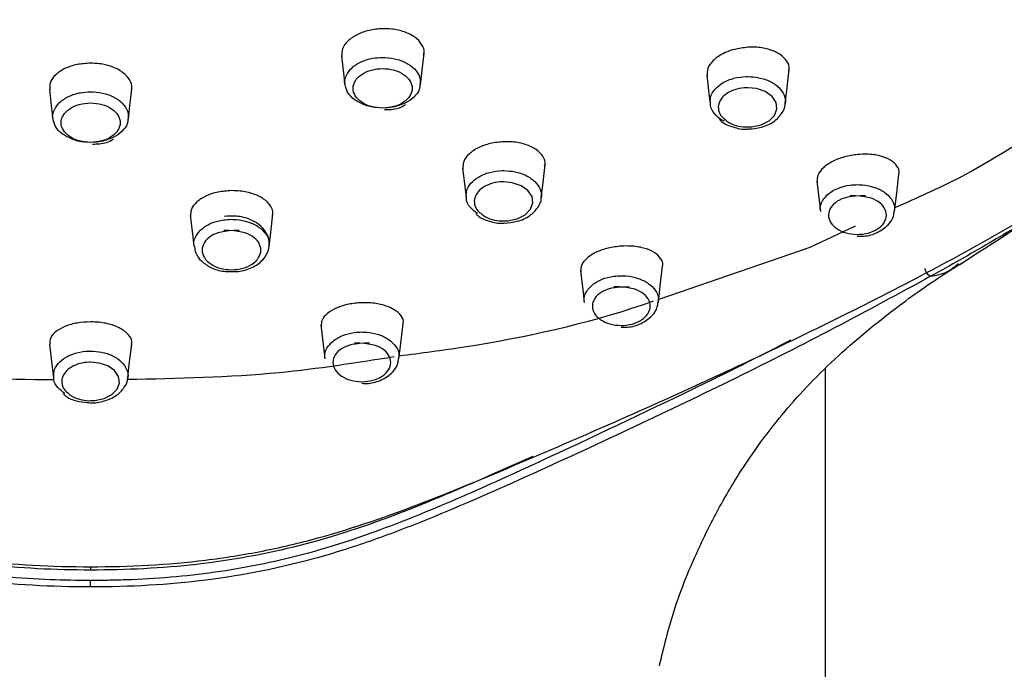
# Model space of a CAD drawing. Header units: inches. Extents: x 0 to 77643, y -44170 to 0.
# Tile 32 of 159: x 68472.76 to 68476.3, y -42946.77 to -42944.43. Entities that reach past the tile are written whole.
import ezdxf

# ---------------------------------------------------------------- set-up
doc = ezdxf.new("R2010")
doc.units = ezdxf.units.IN
doc.header["$MEASUREMENT"] = 0
doc.layers.get('0').update_dxf_attribs({"lineweight": 0})
doc.layers.add('p--łazienka NP', color=150, linetype='Continuous', lineweight=25)

# ---------------------------------------------------------------- blocks, each defined once
blk = doc.blocks.new('natrysk')
at = {"linetype": 'Continuous'}
for p, q in [((-2.8912, 52.9282), (-2.879, 52.8243)), ((-1.0419, 52.3143), (-1.2049, 52.2383)), ((-1.2049, 52.2383), (-1.7493, 52.0509)), ((-1.15, 51.8025), (-1.15, 41.5245)), ((-2.2024, 51.4849), (-2.3391, 51.4253))]:
    blk.add_line(p, q, dxfattribs=at)
at = {"linetype": 'Continuous', "flags": 128}
for points in [[(-2.6073, 52.8243), (-2.6012, 52.8764), (-2.5941, 52.9362)], [(-1.5764, 52.8585), (-1.5687, 52.7931), (-1.5643, 52.7556)], [(-1.2938, 52.7558), (-1.2869, 52.814), (-1.2792, 52.8794)], [(-3.9429, 52.8086), (-3.9359, 52.7486), (-3.9302, 52.7005)], [(-3.6586, 52.7004), (-3.6529, 52.7486), (-3.6458, 52.8086)], [(-1.4252, 52.6723), (-1.4142, 52.6726), (-1.3804, 52.6798), (-1.352, 52.6942), (-1.3324, 52.7139), (-1.3236, 52.7369), (-1.3267, 52.7605), (-1.3414, 52.7821), (-1.3659, 52.7992), (-1.3976, 52.81), (-1.4283, 52.8132), (-1.4283, 52.8132)], [(-2.1723, 52.417), (-2.1658, 52.4717), (-2.1581, 52.5374)], [(-2.4553, 52.5242), (-2.4475, 52.4585), (-2.4426, 52.4169)], [(-0.9003, 52.3679), (-0.8925, 52.4338), (-0.8845, 52.5023)], [(-2.3034, 52.3337), (-2.2923, 52.334), (-2.2586, 52.3412), (-2.2303, 52.3556), (-2.2107, 52.3754), (-2.202, 52.3983), (-2.2052, 52.4219), (-2.22, 52.4435), (-2.2446, 52.4606), (-2.2763, 52.4713), (-2.307, 52.4744), (-2.307, 52.4744)], [(-1.1803, 52.4774), (-1.171, 52.3981), (-1.1674, 52.3676)], [(-3.152, 52.2415), (-3.1461, 52.2922), (-3.1383, 52.3579)], [(-3.4355, 52.3534), (-3.4278, 52.2877), (-3.4223, 52.2416)], [(-2.0312, 52.1553), (-2.0218, 52.0756), (-2.0176, 52.0398)], [(-1.7506, 52.04), (-1.7435, 52.1003), (-1.7352, 52.1706)], [(-2.9657, 51.9589), (-2.9563, 51.8791), (-2.9514, 51.8372)], [(-2.6844, 51.8373), (-2.678, 51.8917), (-2.6695, 51.9634)], [(-3.9421, 51.89), (-3.9335, 51.8168), (-3.9278, 51.7687)], [(-3.6608, 51.7688), (-3.6551, 51.8168), (-3.6465, 51.8899)], [(-3.7897, 51.6866), (-3.7788, 51.6869), (-3.7456, 51.6942), (-3.7179, 51.7084), (-3.6989, 51.7278), (-3.6905, 51.7504), (-3.6939, 51.7735), (-3.7085, 51.7947), (-3.7329, 51.8114), (-3.7642, 51.8218), (-3.7943, 51.8248), (-3.7943, 51.8248)], [(-3.7943, 51.0883), (-3.7943, 51.0852), (-3.7943, 51.0825), (-3.7943, 51.0803), (-3.7943, 51.0784), (-3.7943, 51.0771), (-3.7943, 51.0763), (-3.7943, 51.0761), (-3.7943, 51.0763)], [(-3.7943, 51.0155), (-3.7943, 51.0183), (-3.7943, 51.0214), (-3.7943, 51.0246), (-3.7943, 51.0279), (-3.7943, 51.0312), (-3.7943, 51.0343), (-3.7943, 51.0373), (-3.7943, 51.0399)]]:
    blk.add_lwpolyline(points, dxfattribs=at)
at = {"linetype": 'Continuous'}
for points, knots in [([(-0.6674, 52.1755), (-0.5066, 52.2797), (-0.2051, 52.475), (0.2171, 52.7436), (0.5537, 52.9898), (0.8057, 53.2066), (0.9889, 53.3846), (1.1136, 53.5175), (1.2105, 53.6276), (1.3035, 53.739), (1.4092, 53.8741), (1.5153, 54.0212), (1.6045, 54.1559), (1.666, 54.2555), (1.7152, 54.3392), (1.7651, 54.4283), (1.8276, 54.5474), (1.91, 54.7193), (2.0061, 54.953), (2.1064, 55.2576), (2.149, 55.4798), (2.1721, 55.5999)], [0, 0, 0, 0, 0.121219, 0.22724, 0.317076, 0.390504, 0.447446, 0.487847, 0.512832, 0.540622, 0.577744, 0.620185, 0.654807, 0.680575, 0.695425, 0.717452, 0.746663, 0.783055, 0.842722, 0.915061, 1, 1, 1, 1]), ([(-2.7427, 53.0259), (-2.7594, 53.0246), (-2.7927, 53.0219), (-2.8371, 53.0055), (-2.8706, 52.982), (-2.8905, 52.9542), (-2.8903, 52.9352), (-2.8901, 52.9262)], [0, 0, 0, 0, 0.204162, 0.408753, 0.612812, 0.817709, 1, 1, 1, 1]), ([(-2.596, 52.933), (-2.5952, 52.9352), (-2.5913, 52.9475), (-2.6009, 52.97), (-2.6249, 52.9964), (-2.6635, 53.0158), (-2.705, 53.0253), (-2.7322, 53.0258), (-2.7427, 53.0259)], [0, 0, 0, 0, 0.046469, 0.252482, 0.458946, 0.665027, 0.870708, 1, 1, 1, 1]), ([(-1.428, 52.959), (-1.4446, 52.9571), (-1.4778, 52.9533), (-1.5222, 52.9357), (-1.5557, 52.9117), (-1.5756, 52.8839), (-1.5754, 52.8653), (-1.5754, 52.8565)], [0, 0, 0, 0, 0.2045738, 0.4094591, 0.6129148, 0.8168293, 1, 1, 1, 1]), ([(-1.2812, 52.8739), (-1.2806, 52.876), (-1.2767, 52.8878), (-1.2861, 52.9092), (-1.3097, 52.934), (-1.3482, 52.9518), (-1.3899, 52.9598), (-1.4174, 52.9592), (-1.428, 52.959)], [0, 0, 0, 0, 0.042643, 0.247743, 0.454526, 0.661747, 0.869062, 1, 1, 1, 1]), ([(-2.8783, 52.8245), (-2.8787, 52.8254), (-2.8825, 52.8363), (-2.8752, 52.8582), (-2.8558, 52.8861), (-2.8222, 52.9077), (-2.7827, 52.9205), (-2.7551, 52.922), (-2.7428, 52.9226)], [0, 0, 0, 0, 0.019373, 0.223729, 0.427413, 0.631625, 0.835798, 1, 1, 1, 1]), ([(-2.7428, 52.9226), (-2.7398, 52.9225), (-2.7215, 52.9223), (-2.6882, 52.9167), (-2.649, 52.8999), (-2.6209, 52.8752), (-2.6062, 52.8487), (-2.6082, 52.8314), (-2.609, 52.8244)], [0, 0, 0, 0, 0.040482, 0.24522, 0.449797, 0.65439, 0.859239, 1, 1, 1, 1]), ([(-3.7944, 52.9016), (-3.811, 52.9007), (-3.8443, 52.8987), (-3.8887, 52.8834), (-3.9222, 52.8609), (-3.9422, 52.8337), (-3.9419, 52.8148), (-3.9417, 52.8059)], [0, 0, 0, 0, 0.203973, 0.408423, 0.612839, 0.818389, 1, 1, 1, 1]), ([(-3.6476, 52.806), (-3.6469, 52.8083), (-3.643, 52.8204), (-3.6527, 52.8431), (-3.6767, 52.8698), (-3.7154, 52.8899), (-3.7568, 52.9002), (-3.7839, 52.9012), (-3.7944, 52.9016)], [0, 0, 0, 0, 0.047124, 0.253885, 0.460562, 0.666399, 0.871486, 1, 1, 1, 1]), ([(-2.7429, 52.8822), (-2.7569, 52.8823), (-2.7708, 52.8804), (-2.7965, 52.8734), (-2.8084, 52.8681), (-2.828, 52.855), (-2.836, 52.8471), (-2.8467, 52.83), (-2.8495, 52.8208), (-2.8496, 52.7928), (-2.8383, 52.7743), (-2.8088, 52.7545), (-2.797, 52.7492), (-2.7714, 52.7421), (-2.7574, 52.7402), (-2.7297, 52.7401), (-2.7156, 52.7419), (-2.6897, 52.7491), (-2.678, 52.7543), (-2.6582, 52.7674), (-2.6503, 52.7753), (-2.6396, 52.7924), (-2.6368, 52.8017), (-2.6367, 52.8203), (-2.6394, 52.8296), (-2.65, 52.8468), (-2.6578, 52.8547), (-2.6873, 52.8745), (-2.7148, 52.8822), (-2.7429, 52.8822)], [0, 0, 0, 0, 0.0625, 0.0625, 0.125, 0.125, 0.1875, 0.1875, 0.25, 0.25, 0.375, 0.375, 0.4375, 0.4375, 0.5, 0.5, 0.5625, 0.5625, 0.625, 0.625, 0.6875, 0.6875, 0.75, 0.75, 0.8125, 0.8125, 0.875, 0.875, 1, 1, 1, 1]), ([(-1.563, 52.7557), (-1.5635, 52.7637), (-1.5648, 52.7819), (-1.5486, 52.809), (-1.5193, 52.8329), (-1.4795, 52.8488), (-1.4472, 52.8534), (-1.43, 52.8535), (-1.4281, 52.8535)], [0, 0, 0, 0, 0.159454, 0.363186, 0.566806, 0.770168, 0.973766, 1, 1, 1, 1]), ([(-1.4281, 52.8535), (-1.4148, 52.8527), (-1.3862, 52.8509), (-1.3467, 52.8369), (-1.3142, 52.8146), (-1.2965, 52.7865), (-1.2901, 52.7653), (-1.294, 52.7553), (-1.2941, 52.7551)], [0, 0, 0, 0, 0.178443, 0.382949, 0.58738, 0.791689, 0.995882, 1, 1, 1, 1]), ([(-2.7647, 52.742), (-2.7654, 52.742), (-2.7814, 52.742), (-2.8112, 52.7515), (-2.8472, 52.7701), (-2.872, 52.796), (-2.8763, 52.8153), (-2.8783, 52.8245)], [0, 0, 0, 0, 0.012034, 0.265037, 0.51803, 0.771039, 1, 1, 1, 1]), ([(-2.609, 52.8244), (-2.6089, 52.8212), (-2.6085, 52.8078), (-2.6235, 52.7854), (-2.6522, 52.7611), (-2.6876, 52.748), (-2.7119, 52.7417), (-2.7218, 52.7418), (-2.7222, 52.7418)], [0, 0, 0, 0, 0.078896, 0.330862, 0.583077, 0.83567, 0.994123, 1, 1, 1, 1]), ([(-3.9296, 52.7006), (-3.9299, 52.7015), (-3.9337, 52.7123), (-3.9265, 52.7342), (-3.9072, 52.762), (-3.8737, 52.7838), (-3.8343, 52.7966), (-3.8067, 52.7981), (-3.7944, 52.7987)], [0, 0, 0, 0, 0.0178407, 0.2225651, 0.4265695, 0.6311017, 0.8355921, 1, 1, 1, 1]), ([(-3.7944, 52.7987), (-3.7914, 52.7987), (-3.7731, 52.7985), (-3.7399, 52.793), (-3.7006, 52.7762), (-3.6724, 52.7516), (-3.6575, 52.725), (-3.6594, 52.7077), (-3.6602, 52.7006)], [0, 0, 0, 0, 0.04059, 0.244302, 0.44912, 0.653395, 0.857949, 1, 1, 1, 1]), ([(-1.4283, 52.8132), (-1.4298, 52.8132), (-1.4432, 52.8131), (-1.4684, 52.8095), (-1.4994, 52.7971), (-1.5225, 52.7784), (-1.5351, 52.7557), (-1.5353, 52.7317), (-1.527, 52.712), (-1.5154, 52.7029), (-1.5116, 52.6999)], [0, 0, 0, 0, 0.019475, 0.170394, 0.321318, 0.472172, 0.623233, 0.773702, 0.92459, 1, 1, 1, 1]), ([(-3.7944, 52.7584), (-3.8084, 52.7584), (-3.8224, 52.7565), (-3.848, 52.7494), (-3.8598, 52.7441), (-3.8794, 52.7311), (-3.8873, 52.7231), (-3.898, 52.706), (-3.9007, 52.6967), (-3.9008, 52.6688), (-3.8893, 52.6503), (-3.8598, 52.6306), (-3.848, 52.6253), (-3.8223, 52.6182), (-3.8083, 52.6164), (-3.7806, 52.6163), (-3.7666, 52.6182), (-3.7407, 52.6253), (-3.729, 52.6306), (-3.7093, 52.6437), (-3.7014, 52.6516), (-3.6908, 52.6688), (-3.688, 52.6781), (-3.688, 52.6966), (-3.6908, 52.706), (-3.7014, 52.7231), (-3.7092, 52.731), (-3.7388, 52.7508), (-3.7663, 52.7584), (-3.7944, 52.7584)], [0, 0, 0, 0, 0.0625, 0.0625, 0.125, 0.125, 0.1875, 0.1875, 0.25, 0.25, 0.375, 0.375, 0.4375, 0.4375, 0.5, 0.5, 0.5625, 0.5625, 0.625, 0.625, 0.6875, 0.6875, 0.75, 0.75, 0.8125, 0.8125, 0.875, 0.875, 1, 1, 1, 1]), ([(-2.7363, 52.7344), (-2.7282, 52.7344), (-2.7025, 52.7344), (-2.675, 52.7421), (-2.6617, 52.7525), (-2.6607, 52.7533)], [0, 0, 0, 0, 0.2996794, 0.9471512, 1, 1, 1, 1]), ([(-1.5119, 52.6923), (-1.515, 52.6936), (-1.5311, 52.7001), (-1.5498, 52.72), (-1.5639, 52.7412), (-1.5631, 52.7535), (-1.563, 52.7557)], [0, 0, 0, 0, 0.096704, 0.504583, 0.91289, 1, 1, 1, 1]), ([(-1.4271, 52.6648), (-1.4112, 52.6659), (-1.3776, 52.6683), (-1.3343, 52.6888), (-1.3065, 52.7182), (-1.293, 52.7424), (-1.2942, 52.7544), (-1.2943, 52.7549)], [0, 0, 0, 0, 0.2480874, 0.5244995, 0.7700139, 0.9910226, 1, 1, 1, 1]), ([(-3.8156, 52.6181), (-3.8163, 52.6181), (-3.8323, 52.6181), (-3.8621, 52.6275), (-3.8982, 52.6461), (-3.9231, 52.672), (-3.9275, 52.6914), (-3.9296, 52.7006)], [0, 0, 0, 0, 0.011572, 0.264243, 0.516761, 0.769485, 1, 1, 1, 1]), ([(-3.6602, 52.7006), (-3.6601, 52.6974), (-3.6597, 52.6841), (-3.6746, 52.6618), (-3.7032, 52.6374), (-3.7385, 52.6243), (-3.7628, 52.618), (-3.7727, 52.618), (-3.7731, 52.618)], [0, 0, 0, 0, 0.0770911, 0.3294829, 0.5821181, 0.83507, 0.9936873, 1, 1, 1, 1]), ([(-1.53, 52.6987), (-1.5277, 52.6962), (-1.5156, 52.6835), (-1.4815, 52.6709), (-1.4469, 52.6621), (-1.4286, 52.6646), (-1.4271, 52.6648)], [0, 0, 0, 0, 0.101911, 0.519209, 0.960775, 1, 1, 1, 1]), ([(-1.5116, 52.6999), (-1.5081, 52.6967), (-1.4979, 52.6869), (-1.4714, 52.6767), (-1.4445, 52.6715), (-1.4289, 52.6722), (-1.4252, 52.6723)], [0, 0, 0, 0, 0.177663, 0.533486, 0.889301, 1, 1, 1, 1]), ([(-0.3149, 52.704), (-0.4288, 52.6286), (-0.6093, 52.5092), (-0.8208, 52.4155), (-0.8988, 52.381)], [0, 0, 0, 0, 0.6312101, 1, 1, 1, 1]), ([(-3.7873, 52.6106), (-3.7791, 52.6106), (-3.7534, 52.6106), (-3.7258, 52.6184), (-3.7125, 52.6289), (-3.7115, 52.6298)], [0, 0, 0, 0, 0.300423, 0.945816, 1, 1, 1, 1]), ([(-2.3068, 52.6188), (-2.3234, 52.6173), (-2.3565, 52.6143), (-2.4008, 52.598), (-2.4343, 52.5752), (-2.4543, 52.5484), (-2.4542, 52.5302), (-2.4542, 52.5215)], [0, 0, 0, 0, 0.203729, 0.407853, 0.611256, 0.815907, 1, 1, 1, 1]), ([(-2.16, 52.5325), (-2.1593, 52.5344), (-2.1555, 52.5459), (-2.1649, 52.5671), (-2.1885, 52.592), (-2.2272, 52.6101), (-2.2688, 52.6188), (-2.2962, 52.6188), (-2.3068, 52.6188)], [0, 0, 0, 0, 0.040908, 0.247654, 0.45559, 0.663144, 0.869922, 1, 1, 1, 1]), ([(0.0357, 52.6199), (-0.0908, 52.5381), (-0.2213, 52.4564), (-0.423, 52.3343), (-0.491, 52.2938), (-0.6291, 52.2133), (-0.6992, 52.1734), (-0.7704, 52.1341)], [0, 0, 0, 0, 0.5, 0.5, 0.75, 0.75, 1, 1, 1, 1]), ([(-1.0321, 52.5729), (-1.0485, 52.5706), (-1.0814, 52.566), (-1.1255, 52.5484), (-1.1588, 52.5255), (-1.1789, 52.4993), (-1.1792, 52.4823), (-1.1793, 52.4741)], [0, 0, 0, 0, 0.204199, 0.407972, 0.609538, 0.811687, 1, 1, 1, 1]), ([(-0.8854, 52.5025), (-0.8849, 52.5037), (-0.8812, 52.5138), (-0.89, 52.532), (-0.9126, 52.5538), (-0.9511, 52.5689), (-0.9932, 52.575), (-1.0212, 52.5735), (-1.0321, 52.5729)], [0, 0, 0, 0, 0.027513, 0.233149, 0.443152, 0.655053, 0.866341, 1, 1, 1, 1]), ([(-0.8172, 52.1302), (-0.676, 52.2039), (-0.5391, 52.2806), (-0.2732, 52.436), (-0.1445, 52.515), (-0.0196, 52.5954)], [0, 0, 0, 0, 0.5, 0.5, 1, 1, 1, 1]), ([(-2.4413, 52.417), (-2.4419, 52.4249), (-2.4432, 52.443), (-2.4271, 52.47), (-2.398, 52.494), (-2.3582, 52.51), (-2.3259, 52.5146), (-2.3088, 52.5147), (-2.3068, 52.5147)], [0, 0, 0, 0, 0.158291, 0.362322, 0.566187, 0.769871, 0.973767, 1, 1, 1, 1]), ([(-2.3068, 52.5147), (-2.2935, 52.5139), (-2.265, 52.5122), (-2.2254, 52.4983), (-2.1928, 52.4761), (-2.175, 52.448), (-2.1686, 52.427), (-2.1723, 52.4171), (-2.1723, 52.417)], [0, 0, 0, 0, 0.17908, 0.38429, 0.589414, 0.794473, 0.999226, 1, 1, 1, 1]), ([(-2.307, 52.4744), (-2.3085, 52.4744), (-2.3218, 52.4743), (-2.3471, 52.4707), (-2.378, 52.4582), (-2.4009, 52.4395), (-2.4135, 52.4168), (-2.4136, 52.3929), (-2.4053, 52.3732), (-2.3936, 52.3641), (-2.3898, 52.3611)], [0, 0, 0, 0, 0.019447, 0.170395, 0.321348, 0.47213, 0.623172, 0.773643, 0.924567, 1, 1, 1, 1]), ([(-1.1658, 52.3679), (-1.1666, 52.3708), (-1.1701, 52.3836), (-1.161, 52.4068), (-1.1389, 52.4332), (-1.1038, 52.453), (-1.0663, 52.4631), (-1.0417, 52.464), (-1.0322, 52.4643)], [0, 0, 0, 0, 0.059869, 0.2625, 0.465341, 0.668178, 0.871753, 1, 1, 1, 1]), ([(-1.0322, 52.4643), (-1.0266, 52.4641), (-1.006, 52.4635), (-0.9714, 52.456), (-0.9345, 52.4377), (-0.9097, 52.4123), (-0.8983, 52.3876), (-0.9012, 52.3728), (-0.9022, 52.3679)], [0, 0, 0, 0, 0.076705, 0.282663, 0.488519, 0.693796, 0.898827, 1, 1, 1, 1]), ([(-3.287, 52.4427), (-3.3035, 52.4416), (-3.3366, 52.4393), (-3.3809, 52.4243), (-3.4144, 52.4026), (-3.4345, 52.3766), (-3.4343, 52.3585), (-3.4343, 52.35)], [0, 0, 0, 0, 0.203242, 0.406983, 0.610772, 0.816372, 1, 1, 1, 1]), ([(-3.1401, 52.3539), (-3.1395, 52.3558), (-3.1356, 52.3671), (-3.1452, 52.3884), (-3.169, 52.4136), (-3.2078, 52.4324), (-3.2493, 52.4418), (-3.2765, 52.4425), (-3.287, 52.4427)], [0, 0, 0, 0, 0.041435, 0.249522, 0.457943, 0.665213, 0.871074, 1, 1, 1, 1]), ([(-2.4022, 52.3601), (-2.4111, 52.3669), (-2.4298, 52.3813), (-2.4422, 52.4024), (-2.4415, 52.4147), (-2.4413, 52.417)], [0, 0, 0, 0, 0.420732, 0.895454, 1, 1, 1, 1]), ([(-2.3052, 52.3261), (-2.2893, 52.3273), (-2.2557, 52.3297), (-2.2125, 52.3503), (-2.1848, 52.3797), (-2.1713, 52.4039), (-2.1726, 52.4159), (-2.1727, 52.4163)], [0, 0, 0, 0, 0.248278, 0.525004, 0.770426, 0.991337, 1, 1, 1, 1]), ([(-1.005, 52.4238), (-1.06, 52.4242), (-1.087, 52.4168), (-1.1162, 52.3979), (-1.124, 52.3902), (-1.1348, 52.3735), (-1.1377, 52.3645), (-1.1381, 52.3462), (-1.1356, 52.3371), (-1.1255, 52.3202), (-1.1179, 52.3125), (-1.099, 52.2995), (-1.0874, 52.2942), (-1.0625, 52.2871), (-1.0489, 52.2852), (-1.0217, 52.285), (-1.0079, 52.2867), (-0.9826, 52.2935), (-0.971, 52.2986), (-0.9515, 52.3112), (-0.9436, 52.3189), (-0.9329, 52.3355), (-0.93, 52.3446), (-0.9296, 52.3628), (-0.9321, 52.3719), (-0.9422, 52.3888), (-0.9497, 52.3965), (-0.9784, 52.4162), (-1.005, 52.4238), (-1.06, 52.4242)], [0, 0, 0, 0, 0.125, 0.125, 0.1875, 0.1875, 0.25, 0.25, 0.3125, 0.3125, 0.375, 0.375, 0.4375, 0.4375, 0.5, 0.5, 0.5625, 0.5625, 0.625, 0.625, 0.6875, 0.6875, 0.75, 0.75, 0.8125, 0.8125, 0.875, 0.875, 1, 1, 1, 1]), ([(-2.4082, 52.3598), (-2.4058, 52.3573), (-2.3937, 52.3447), (-2.3597, 52.3322), (-2.325, 52.3234), (-2.3067, 52.3259), (-2.3052, 52.3261)], [0, 0, 0, 0, 0.101327, 0.518879, 0.960555, 1, 1, 1, 1]), ([(-2.3898, 52.3611), (-2.3864, 52.3578), (-2.3761, 52.3481), (-2.3495, 52.338), (-2.3226, 52.3328), (-2.3071, 52.3335), (-2.3034, 52.3337)], [0, 0, 0, 0, 0.177603, 0.533485, 0.889344, 1, 1, 1, 1]), ([(-1.0344, 52.2792), (-1.0266, 52.2788), (-1.0015, 52.2775), (-0.9604, 52.2908), (-0.9237, 52.3162), (-0.9036, 52.3446), (-0.9025, 52.3623), (-0.9022, 52.3679)], [0, 0, 0, 0, 0.121313, 0.390386, 0.668183, 0.895238, 1, 1, 1, 1]), ([(-3.4207, 52.2413), (-3.4216, 52.2442), (-3.4252, 52.2571), (-3.4163, 52.2805), (-3.3942, 52.3074), (-3.3589, 52.3276), (-3.3212, 52.3379), (-3.2965, 52.339), (-3.287, 52.3394)], [0, 0, 0, 0, 0.058676, 0.262137, 0.465618, 0.668887, 0.872664, 1, 1, 1, 1]), ([(-3.2869, 52.152), (-3.279, 52.1516), (-3.2535, 52.1504), (-3.212, 52.164), (-3.1743, 52.1899), (-3.1535, 52.224), (-3.1493, 52.2598), (-3.1612, 52.2937), (-3.1874, 52.3224), (-3.2263, 52.3433), (-3.2713, 52.3529), (-3.3008, 52.3505), (-3.3133, 52.3495)], [0, 0, 0, 0, 0.054539, 0.174476, 0.297951, 0.398789, 0.492385, 0.589732, 0.688049, 0.79707, 0.913972, 1, 1, 1, 1]), ([(-3.287, 52.3394), (-3.2812, 52.3392), (-3.2603, 52.3386), (-3.2251, 52.3312), (-3.1876, 52.3129), (-3.1621, 52.2873), (-3.1501, 52.2622), (-3.153, 52.2469), (-3.1539, 52.2418)], [0, 0, 0, 0, 0.077509, 0.281619, 0.486521, 0.6912, 0.895657, 1, 1, 1, 1]), ([(-3.2591, 52.299), (-3.3149, 52.299), (-3.3423, 52.2914), (-3.3716, 52.2719), (-3.3795, 52.2641), (-3.3901, 52.247), (-3.3929, 52.2378), (-3.3929, 52.2192), (-3.3902, 52.2101), (-3.3796, 52.193), (-3.3718, 52.1851), (-3.3523, 52.1721), (-3.3405, 52.1668), (-3.3151, 52.1598), (-3.3012, 52.1579), (-3.2736, 52.1579), (-3.2596, 52.1597), (-3.234, 52.1668), (-3.2223, 52.172), (-3.2028, 52.185), (-3.1949, 52.1929), (-3.1843, 52.2099), (-3.1815, 52.2191), (-3.1815, 52.2375), (-3.1842, 52.2468), (-3.1947, 52.2639), (-3.2025, 52.2717), (-3.232, 52.2914), (-3.2591, 52.299), (-3.3149, 52.299)], [0, 0, 0, 0, 0.125, 0.125, 0.1875, 0.1875, 0.25, 0.25, 0.3125, 0.3125, 0.375, 0.375, 0.4375, 0.4375, 0.5, 0.5, 0.5625, 0.5625, 0.625, 0.625, 0.6875, 0.6875, 0.75, 0.75, 0.8125, 0.8125, 0.875, 0.875, 1, 1, 1, 1]), ([(-3.4203, 52.2414), (-3.4195, 52.2338), (-3.4174, 52.2145), (-3.3962, 52.1875), (-3.3618, 52.1641), (-3.3225, 52.1509), (-3.2963, 52.1517), (-3.2869, 52.152)], [0, 0, 0, 0, 0.141917, 0.359435, 0.596697, 0.856084, 1, 1, 1, 1]), ([(-1.8829, 52.243), (-1.8993, 52.2412), (-1.932, 52.2375), (-1.9759, 52.2217), (-2.0092, 52.2004), (-2.0296, 52.1756), (-2.03, 52.159), (-2.0301, 52.151)], [0, 0, 0, 0, 0.202443, 0.40466, 0.605978, 0.809375, 1, 1, 1, 1]), ([(-1.736, 52.1707), (-1.7356, 52.1717), (-1.7319, 52.1814), (-1.7407, 52.1995), (-1.7636, 52.2215), (-1.8023, 52.2371), (-1.8444, 52.244), (-1.8722, 52.2433), (-1.8829, 52.243)], [0, 0, 0, 0, 0.024618, 0.233775, 0.446228, 0.658439, 0.868202, 1, 1, 1, 1]), ([(-1.747, 50.7311), (-1.731, 50.7968), (-1.6942, 50.9477), (-1.6091, 51.1527), (-1.5136, 51.3388), (-1.4197, 51.4869), (-1.3306, 51.6066), (-1.2413, 51.711), (-1.1442, 51.8107), (-1.0288, 51.9149), (-0.8782, 52.0352), (-0.7509, 52.1249), (-0.6718, 52.1731), (-0.6515, 52.1854)], [0, 0, 0, 0, 0.109179, 0.250631, 0.367628, 0.462917, 0.543969, 0.614914, 0.688386, 0.762435, 0.845301, 0.960427, 1, 1, 1, 1]), ([(-0.7703, 52.1341), (-0.7473, 52.1387), (-0.7098, 52.1461), (-0.6812, 52.171), (-0.6702, 52.1805)], [0, 0, 0, 0, 0.615831, 1, 1, 1, 1]), ([(-0.7704, 52.1345), (-0.7735, 52.1342), (-0.7783, 52.1379), (-0.7866, 52.1495), (-0.7899, 52.1571), (-0.7905, 52.1626)], [0, 0, 0, 0, 0.5, 0.5, 1, 1, 1, 1]), ([(-3.7943, 51.0155), (-3.9345, 51.0155), (-4.0733, 51.0231), (-4.3473, 51.0573), (-4.4823, 51.0845), (-4.6818, 51.1406), (-4.7479, 51.1619), (-4.8787, 51.208), (-4.9431, 51.2328), (-5.1343, 51.3103), (-5.2593, 51.3658), (-5.5075, 51.4783), (-5.6308, 51.5354), (-5.8756, 51.6506), (-5.997, 51.7087), (-6.237, 51.8268), (-6.3556, 51.8868), (-6.5895, 52.0093), (-6.7047, 52.0716), (-6.8183, 52.1342)], [0, 0, 0, 0, 0.125, 0.125, 0.25, 0.25, 0.3125, 0.3125, 0.375, 0.375, 0.5, 0.5, 0.625, 0.625, 0.75, 0.75, 0.875, 0.875, 1, 1, 1, 1]), ([(-6.7692, 52.129), (-6.6578, 52.0709), (-6.5448, 52.0134), (-6.3158, 51.9007), (-6.1998, 51.8454), (-5.9649, 51.7364), (-5.8459, 51.6827), (-5.6057, 51.5765), (-5.4845, 51.5239), (-5.241, 51.42), (-5.1187, 51.3684), (-4.8698, 51.2723), (-4.7433, 51.2278), (-4.5473, 51.1739), (-4.4808, 51.1582), (-4.3456, 51.1315), (-4.277, 51.1206), (-4.0713, 51.0955), (-3.9331, 51.0882), (-3.7943, 51.0883)], [0, 0, 0, 0, 0.125, 0.125, 0.25, 0.25, 0.375, 0.375, 0.5, 0.5, 0.625, 0.625, 0.75, 0.75, 0.8125, 0.8125, 0.875, 0.875, 1, 1, 1, 1]), ([(-0.7704, 52.1344), (-0.884, 52.0718), (-0.9991, 52.0096), (-1.2329, 51.887), (-1.3516, 51.827), (-1.5915, 51.7089), (-1.7129, 51.6507), (-1.9576, 51.5355), (-2.0809, 51.4784), (-2.3291, 51.366), (-2.4541, 51.3104), (-2.6452, 51.2329), (-2.7096, 51.2082), (-2.8404, 51.162), (-2.9066, 51.1407), (-3.1061, 51.0846), (-3.2412, 51.0574), (-3.5152, 51.0231), (-3.654, 51.0155), (-3.7943, 51.0155)], [0, 0, 0, 0, 0.125, 0.125, 0.25, 0.25, 0.375, 0.375, 0.5, 0.5, 0.625, 0.625, 0.6875, 0.6875, 0.75, 0.75, 0.875, 0.875, 1, 1, 1, 1]), ([(-3.7943, 51.0883), (-3.6555, 51.0883), (-3.5174, 51.0954), (-3.3118, 51.1206), (-3.2433, 51.1316), (-3.1081, 51.1582), (-3.0417, 51.1739), (-2.8457, 51.2276), (-2.7193, 51.2722), (-2.4706, 51.3683), (-2.3483, 51.4198), (-1.9832, 51.5756), (-1.7421, 51.6816), (-1.3891, 51.8454), (-1.2728, 51.9008), (-1.0437, 52.0137), (-0.9307, 52.0711), (-0.8194, 52.1292)], [0, 0, 0, 0, 0.125, 0.125, 0.1875, 0.1875, 0.25, 0.25, 0.375, 0.375, 0.5, 0.5, 0.75, 0.75, 0.875, 0.875, 1, 1, 1, 1]), ([(-2.0161, 52.04), (-2.0169, 52.0429), (-2.0204, 52.0556), (-2.0114, 52.0787), (-1.9894, 52.1051), (-1.9544, 52.1249), (-1.917, 52.1351), (-1.8924, 52.136), (-1.883, 52.1364)], [0, 0, 0, 0, 0.058629, 0.26155, 0.464598, 0.667786, 0.871761, 1, 1, 1, 1]), ([(-1.883, 52.1364), (-1.8773, 52.1362), (-1.8567, 52.1356), (-1.8221, 52.1281), (-1.7851, 52.1099), (-1.7602, 52.0846), (-1.7486, 52.0599), (-1.7515, 52.0451), (-1.7525, 52.0402)], [0, 0, 0, 0, 0.077087, 0.28272, 0.488675, 0.694334, 0.899351, 1, 1, 1, 1]), ([(-0.8195, 52.129), (-0.8195, 52.129), (-0.8195, 52.129), (-0.8195, 52.129), (-0.8187, 52.1294), (-0.818, 52.1298), (-0.8172, 52.1302)], [-0.00000006, -0.00000006, -0.00000006, -0.00000006, 0, 0, 0, 0.00002898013, 0.00002898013, 0.00002898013, 0.00002898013]), ([(-1.8557, 52.0959), (-1.9106, 52.0962), (-1.9376, 52.0888), (-1.9667, 52.0698), (-1.9745, 52.0621), (-1.9852, 52.0454), (-1.988, 52.0364), (-1.9883, 52.018), (-1.9857, 52.009), (-1.9755, 51.9922), (-1.9679, 51.9844), (-1.9488, 51.9715), (-1.9373, 51.9663), (-1.9123, 51.9593), (-1.8987, 51.9574), (-1.8716, 51.9572), (-1.8577, 51.959), (-1.8325, 51.9658), (-1.8209, 51.9709), (-1.8016, 51.9836), (-1.7937, 51.9913), (-1.7831, 52.0079), (-1.7802, 52.017), (-1.7799, 52.0352), (-1.7825, 52.0443), (-1.7927, 52.0612), (-1.8002, 52.0688), (-1.8291, 52.0884), (-1.8557, 52.0959), (-1.9106, 52.0962)], [0, 0, 0, 0, 0.125, 0.125, 0.1875, 0.1875, 0.25, 0.25, 0.3125, 0.3125, 0.375, 0.375, 0.4375, 0.4375, 0.5, 0.5, 0.5625, 0.5625, 0.625, 0.625, 0.6875, 0.6875, 0.75, 0.75, 0.8125, 0.8125, 0.875, 0.875, 1, 1, 1, 1]), ([(-2.8172, 52.0391), (-2.8336, 52.0378), (-2.8663, 52.0352), (-2.91, 52.021), (-2.9434, 52.0011), (-2.9639, 51.9774), (-2.9642, 51.9612), (-2.9644, 51.9534)], [0, 0, 0, 0, 0.201322, 0.402529, 0.604359, 0.80947, 1, 1, 1, 1]), ([(-2.6704, 51.9636), (-2.67, 51.9646), (-2.6661, 51.974), (-2.6752, 51.9923), (-2.6986, 52.0147), (-2.7375, 52.0312), (-2.7793, 52.0391), (-2.8067, 52.0391), (-2.8172, 52.0391)], [0, 0, 0, 0, 0.025461, 0.237629, 0.451246, 0.662828, 0.870525, 1, 1, 1, 1]), ([(-1.7687, 52.0442), (-1.7822, 52.0395), (-1.9967, 51.9651), (-2.3052, 51.8959), (-2.6054, 51.8568), (-2.6833, 51.8467)], [0, 0, 0, 0, 0.047178, 0.752876, 1, 1, 1, 1]), ([(-1.8845, 51.9514), (-1.8767, 51.951), (-1.8516, 51.9497), (-1.8104, 51.963), (-1.7738, 51.9885), (-1.7538, 52.0169), (-1.7528, 52.0345), (-1.7524, 52.04)], [0, 0, 0, 0, 0.121769, 0.391472, 0.669972, 0.896695, 1, 1, 1, 1]), ([(-3.7943, 51.9702), (-3.8107, 51.9693), (-3.8434, 51.9677), (-3.8871, 51.955), (-3.9205, 51.9362), (-3.941, 51.9135), (-3.9412, 51.8976), (-3.9413, 51.89)], [0, 0, 0, 0, 0.200912, 0.401884, 0.604876, 0.811982, 1, 1, 1, 1]), ([(-3.6475, 51.8901), (-3.6471, 51.8913), (-3.6432, 51.9008), (-3.6526, 51.9195), (-3.6764, 51.9426), (-3.7155, 51.9601), (-3.757, 51.969), (-3.784, 51.9698), (-3.7943, 51.9702)], [0, 0, 0, 0, 0.029738, 0.243888, 0.457204, 0.667326, 0.87286, 1, 1, 1, 1]), ([(-2.9499, 51.8374), (-2.9506, 51.8402), (-2.9542, 51.8528), (-2.9452, 51.8758), (-2.9234, 51.9022), (-2.8886, 51.9221), (-2.8512, 51.9323), (-2.8267, 51.9333), (-2.8173, 51.9337)], [0, 0, 0, 0, 0.056988, 0.260337, 0.463669, 0.667255, 0.871634, 1, 1, 1, 1]), ([(-2.8173, 51.9337), (-2.8117, 51.9335), (-2.791, 51.9329), (-2.7563, 51.9256), (-2.7192, 51.9075), (-2.6941, 51.8822), (-2.6824, 51.8574), (-2.6853, 51.8423), (-2.6863, 51.8373)], [0, 0, 0, 0, 0.076788, 0.282106, 0.486762, 0.691877, 0.896147, 1, 1, 1, 1]), ([(-3.6861, 51.0415), (-3.6728, 51.0419), (-3.6062, 51.0441), (-3.433, 51.0555), (-3.2214, 51.0861), (-2.9629, 51.148), (-2.7121, 51.2324), (-2.4228, 51.3548), (-2.0451, 51.5275), (-1.674, 51.7043), (-1.387, 51.8457), (-1.2857, 51.8987), (-1.2733, 51.9052)], [0, 0, 0, 0, 0.015114, 0.075591, 0.196728, 0.257217, 0.378345, 0.499337, 0.62027, 0.862184, 0.983112, 1, 1, 1, 1]), ([(-2.7899, 51.8933), (-2.8448, 51.8934), (-2.8718, 51.886), (-2.9007, 51.8669), (-2.9085, 51.8592), (-2.9191, 51.8424), (-2.9219, 51.8334), (-2.922, 51.8151), (-2.9193, 51.8061), (-2.909, 51.7893), (-2.9013, 51.7816), (-2.8822, 51.7687), (-2.8706, 51.7635), (-2.8456, 51.7566), (-2.832, 51.7548), (-2.8048, 51.7547), (-2.791, 51.7565), (-2.7659, 51.7634), (-2.7543, 51.7685), (-2.735, 51.7812), (-2.7272, 51.7889), (-2.7167, 51.8056), (-2.7139, 51.8147), (-2.7138, 51.8328), (-2.7164, 51.8419), (-2.7267, 51.8587), (-2.7343, 51.8664), (-2.7633, 51.8858), (-2.7899, 51.8933), (-2.8448, 51.8934)], [0, 0, 0, 0, 0.125, 0.125, 0.1875, 0.1875, 0.25, 0.25, 0.3125, 0.3125, 0.375, 0.375, 0.4375, 0.4375, 0.5, 0.5, 0.5625, 0.5625, 0.625, 0.625, 0.6875, 0.6875, 0.75, 0.75, 0.8125, 0.8125, 0.875, 0.875, 1, 1, 1, 1]), ([(-3.9265, 51.7688), (-3.9271, 51.7764), (-3.9284, 51.7942), (-3.9128, 51.8206), (-3.8843, 51.8443), (-3.8452, 51.8602), (-3.8133, 51.8649), (-3.7963, 51.8651), (-3.7943, 51.8651)], [0, 0, 0, 0, 0.155751, 0.359718, 0.563906, 0.767887, 0.972682, 1, 1, 1, 1]), ([(-3.7943, 51.8651), (-3.7812, 51.8644), (-3.7531, 51.8627), (-3.7139, 51.8492), (-3.6815, 51.8273), (-3.6637, 51.7997), (-3.6572, 51.7788), (-3.6609, 51.769), (-3.6609, 51.7688)], [0, 0, 0, 0, 0.17803, 0.382924, 0.587859, 0.792674, 0.996621, 1, 1, 1, 1]), ([(-3.7943, 51.8248), (-3.7959, 51.8247), (-3.8091, 51.8246), (-3.8339, 51.821), (-3.8642, 51.8086), (-3.8866, 51.7902), (-3.8987, 51.7679), (-3.8987, 51.7445), (-3.8904, 51.7251), (-3.8789, 51.7163), (-3.8751, 51.7133)], [0, 0, 0, 0, 0.020167, 0.171394, 0.322634, 0.472988, 0.623567, 0.773731, 0.924323, 1, 1, 1, 1]), ([(-2.7022, 51.844), (-2.8396, 51.8222), (-3.1551, 51.7721), (-3.4796, 51.7657), (-3.6629, 51.762)], [0, 0, 0, 0, 0.435203, 1, 1, 1, 1]), ([(-2.818, 51.7488), (-2.8102, 51.7484), (-2.785, 51.7472), (-2.7438, 51.7605), (-2.7073, 51.7861), (-2.6875, 51.8144), (-2.6865, 51.8319), (-2.6862, 51.8373)], [0, 0, 0, 0, 0.122442, 0.392976, 0.672068, 0.898526, 1, 1, 1, 1]), ([(-4.647, 51.8109), (-4.5891, 51.8022), (-4.3528, 51.7669), (-4.1099, 51.7641), (-3.9266, 51.762)], [0, 0, 0, 0, 0.2454504, 1, 1, 1, 1]), ([(-3.8875, 51.7124), (-3.8963, 51.7191), (-3.9149, 51.7332), (-3.9273, 51.7541), (-3.9266, 51.7664), (-3.9265, 51.7688)], [0, 0, 0, 0, 0.419477, 0.890024, 1, 1, 1, 1]), ([(-3.8063, 51.68), (-3.8029, 51.6794), (-3.7827, 51.676), (-3.7438, 51.6837), (-3.7001, 51.7029), (-3.6728, 51.7325), (-3.6598, 51.7562), (-3.6611, 51.768), (-3.6611, 51.7684)], [0, 0, 0, 0, 0.051528, 0.305027, 0.562549, 0.788795, 0.992441, 1, 1, 1, 1]), ([(-3.8934, 51.712), (-3.8911, 51.7096), (-3.8791, 51.6972), (-3.8486, 51.6844), (-3.8196, 51.6814), (-3.8063, 51.68)], [0, 0, 0, 0, 0.116199, 0.596047, 1, 1, 1, 1]), ([(-3.8751, 51.7133), (-3.8717, 51.7101), (-3.8615, 51.7005), (-3.8352, 51.6907), (-3.8086, 51.6857), (-3.7933, 51.6864), (-3.7897, 51.6866)], [0, 0, 0, 0, 0.177597, 0.533478, 0.889293, 1, 1, 1, 1]), ([(-3.7943, 51.0763), (-3.8582, 51.0763), (-3.9221, 51.0779), (-4.0497, 51.0846), (-4.1135, 51.0897), (-4.303, 51.1112), (-4.427, 51.1337), (-4.6698, 51.1958), (-4.7886, 51.2357), (-5.023, 51.3254), (-5.1376, 51.3748), (-5.2509, 51.4258)], [0, 0, 0, 0, 0.125, 0.125, 0.25, 0.25, 0.5, 0.5, 0.75, 0.75, 1, 1, 1, 1]), ([(-2.3391, 51.4253), (-2.3958, 51.3998), (-2.4528, 51.3747), (-2.5678, 51.326), (-2.6259, 51.3024), (-2.8012, 51.2352), (-2.9197, 51.1956), (-3.1621, 51.1338), (-3.2858, 51.1112), (-3.4749, 51.0897), (-3.5386, 51.0846), (-3.6663, 51.0779), (-3.7303, 51.0763), (-3.7943, 51.0763)], [0, 0, 0, 0, 0.125, 0.125, 0.25, 0.25, 0.5, 0.5, 0.75, 0.75, 0.875, 0.875, 1, 1, 1, 1]), ([(-3.7943, 51.0399), (-3.7761, 51.04), (-3.7401, 51.0401), (-3.704, 51.041), (-3.6861, 51.0415)], [0, 0, 0, 0, 0.503522, 1, 1, 1, 1])]:
    blk.add_open_spline(points, degree=3, knots=knots, dxfattribs=at)
for points in [[(-4.2699, 51.0734), (-4.1603, 51.057), (-4.0495, 51.0472), (-3.9385, 51.0427)], [(-3.9385, 51.0427), (-3.8904, 51.0408), (-3.8423, 51.0399), (-3.7943, 51.0399)]]:
    blk.add_open_spline(points, degree=3, dxfattribs=at)

msp = doc.modelspace()

# ---------------------------------------------------------------- block references
at = {"layer": 'p--łazienka NP', "linetype": 'Continuous', "lineweight": 30, "ltscale": 35}
msp.add_blockref('natrysk', (68476.8065, -42997.48637), dxfattribs=at)

doc.saveas('drawing.dxf')
